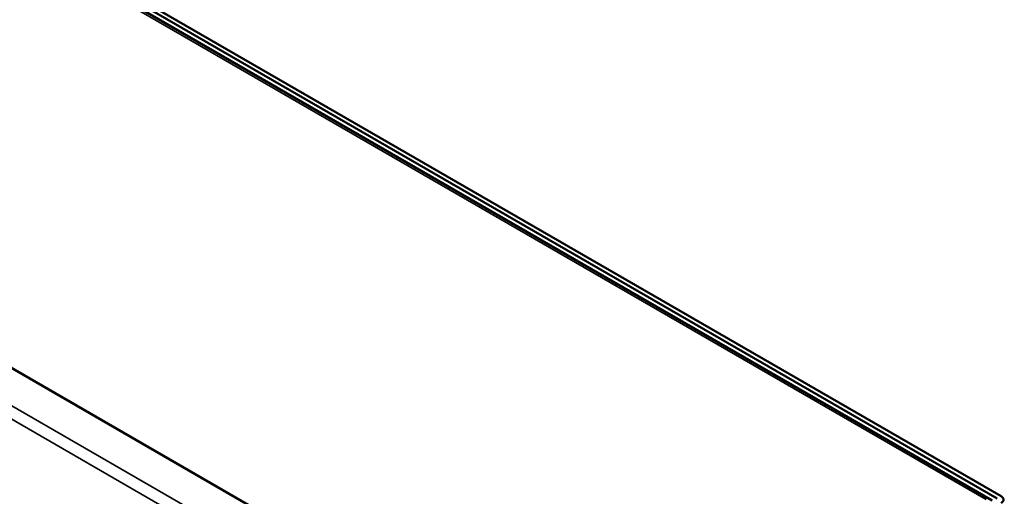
# Model space of a CAD drawing. Header units: inches. Extents: x 0 to 136, y 2 to 86.
# Tile 142 of 144: x 104.54 to 118.14, y 67.5 to 74.09. Entities that reach past the tile are written whole.
import ezdxf

# ---------------------------------------------------------------- set-up
doc = ezdxf.new("R2010")
doc.units = ezdxf.units.IN
doc.header["$LTSCALE"] = 4
doc.header["$MEASUREMENT"] = 0
doc.layers.add('Visible (ANSI)', color=7, linetype='Continuous', lineweight=50)
doc.layers.add('Visible Narrow (ANSI)', color=7, linetype='Continuous', lineweight=35)

msp = doc.modelspace()

# ---------------------------------------------------------------- linework, layer by layer
at = {"layer": 'Visible (ANSI)'}
for p, q in [((118.0482, 67.4696), (101.238, 77.1749)), ((118.1005, 67.4998), (101.2903, 77.2051)), ((117.979, 67.443), (101.2391, 77.1078)), ((112.8696, 64.3965), (95.733, 74.2904))]:
    msp.add_line(p, q, dxfattribs=at)
msp.add_ellipse((118.0203, 67.4535), major_axis=(0.1134, 0), ratio=0.5773503, start_param=5.4977871, end_param=7.0685835, dxfattribs=at)
at = {"layer": 'Visible Narrow (ANSI)'}
for p, q in [((117.8945, 67.4535), (101.2102, 77.0862)), ((95.2828, 74.0305), (112.4194, 64.1366)), ((112.3115, 64.0138), (95.2304, 73.8755))]:
    msp.add_line(p, q, dxfattribs=at)

doc.saveas('drawing.dxf')
